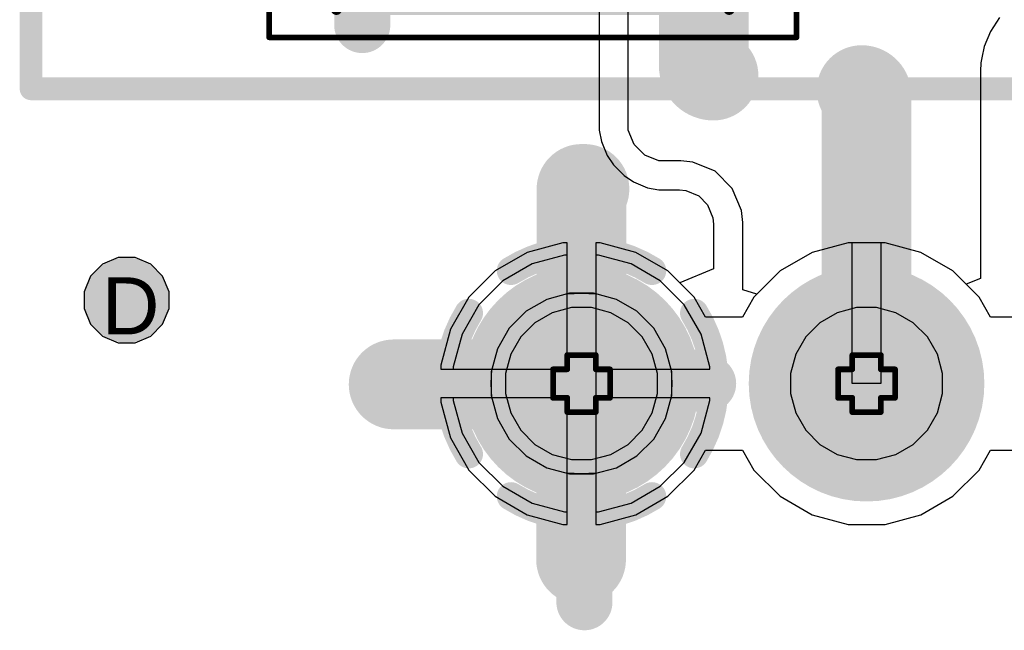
# Model space of a CAD drawing. Header units: inches. Extents: x -6 to 11.2, y -2.2 to 8.3.
# Tile 123 of 256: x 2.013 to 2.358, y 0.219 to 0.433. Entities that reach past the tile are written whole.
import ezdxf

# ---------------------------------------------------------------- set-up
doc = ezdxf.new("R2010")
doc.units = ezdxf.units.IN
doc.header["$MEASUREMENT"] = 0
for name, color, linetype in [('Board Layer Stack Bottom Overlay', 54, 'Continuous'), ('Board Layer Stack Bottom Solder', 6, 'Continuous'), ('Bottom Comp Body -Top13)-Comp Body -Bot14)', 56, 'Continuous'), ('Bottom Courtyard -Top15)-Courtyard -Bot16)', 56, 'Continuous'), ('Bottom Paste', 16, 'Continuous'), ('Drill Drawing', 1, 'Continuous'), ('Layer  6- Inner', 156, 'Continuous'), ('Layer 1- Top', 1, 'Continuous'), ('Layer 2- GND', 16, 'Continuous'), ('Layer 3- Inner', 16, 'Continuous'), ('Layer 4- Inner', 76, 'Continuous'), ('Layer 5- Inner', 90, 'Continuous'), ('Layer 7- PWR', 76, 'Continuous'), ('Layer 8- Bottom', 5, 'Continuous'), ('Pad Holes', 156, 'Continuous'), ('Top Solder', 216, 'Continuous'), ('Via Holes', 16, 'Continuous')]:
    doc.layers.add(name, color=color, linetype=linetype)
doc.styles.add('Arial', font='txt', dxfattribs={"height": 0.2})

# ---------------------------------------------------------------- blocks, each defined once
blk = doc.blocks.new('L15006_M_____B_139')
at = {"layer": 'Board Layer Stack Bottom Solder'}
for points in [[(-0.08697, -0.04197), (-0.08697, 0.04197), (-0.03303, 0.04197), (-0.03303, -0.04197)], [(0.03303, -0.04197), (0.03303, 0.04197), (0.08697, 0.04197), (0.08697, -0.04197)]]:
    blk.add_hatch(color=6, dxfattribs=at).paths.add_polyline_path(points)
at = {"layer": 'Bottom Paste'}
for points in [[(-0.085, -0.04), (-0.085, 0.04), (-0.035, 0.04), (-0.035, -0.04)], [(0.035, -0.04), (0.035, 0.04), (0.085, 0.04), (0.085, -0.04)]]:
    blk.add_hatch(color=16, dxfattribs=at).paths.add_polyline_path(points)
at = {"layer": 'Layer 8- Bottom'}
for points in [[(-0.085, -0.04), (-0.085, 0.04), (-0.035, 0.04), (-0.035, -0.04)], [(0.035, -0.04), (0.035, 0.04), (0.085, 0.04), (0.085, -0.04)]]:
    blk.add_hatch(color=7, dxfattribs=at).paths.add_polyline_path(points)
at = {"layer": 'Board Layer Stack Bottom Overlay'}
for points in [[(-0.05, 0.05, 0.008, 0.008, 0), (0.05, 0.05, 0.008, 0.008, 0)], [(-0.05, -0.05, 0.008, 0.008, 0), (0.05, -0.05, 0.008, 0.008, 0)]]:
    blk.add_lwpolyline(points, format="xyseb", dxfattribs=at)
for points in [[(-0.052, 0.05, 0.004, 0.004, 1), (-0.048, 0.05, 0.004, 0.004, 1)], [(0.048, 0.05, 0.004, 0.004, 1), (0.052, 0.05, 0.004, 0.004, 1)], [(-0.052, -0.05, 0.004, 0.004, 1), (-0.048, -0.05, 0.004, 0.004, 1)], [(0.048, -0.05, 0.004, 0.004, 1), (0.052, -0.05, 0.004, 0.004, 1)]]:
    blk.add_lwpolyline(points, format="xyseb", close=True, dxfattribs=at)
at = {"layer": 'Bottom Comp Body -Top13)-Comp Body -Bot14)'}
for points in [[(-0.0689, -0.05315, 0.00394, 0.00394, 0), (-0.0689, 0.05315, 0.00394, 0.00394, 0)], [(-0.0689, 0.05315, 0.00394, 0.00394, 0), (0.0689, 0.05315, 0.00394, 0.00394, 0)], [(0.0689, -0.05315, 0.00394, 0.00394, 0), (0.0689, 0.05315, 0.00394, 0.00394, 0)], [(-0.0689, -0.05315, 0.00394, 0.00394, 0), (0.0689, -0.05315, 0.00394, 0.00394, 0)]]:
    blk.add_lwpolyline(points, format="xyseb", dxfattribs=at)
for points in [[(-0.06988, 0.05315, 0.00197, 0.00197, 1), (-0.06791, 0.05315, 0.00197, 0.00197, 1)], [(-0.06988, 0.05315, 0.00197, 0.00197, 1), (-0.06791, 0.05315, 0.00197, 0.00197, 1)], [(0.06791, 0.05315, 0.00197, 0.00197, 1), (0.06988, 0.05315, 0.00197, 0.00197, 1)], [(0.06791, 0.05315, 0.00197, 0.00197, 1), (0.06988, 0.05315, 0.00197, 0.00197, 1)], [(-0.06988, -0.05315, 0.00197, 0.00197, 1), (-0.06791, -0.05315, 0.00197, 0.00197, 1)], [(-0.06988, -0.05315, 0.00197, 0.00197, 1), (-0.06791, -0.05315, 0.00197, 0.00197, 1)], [(0.06791, -0.05315, 0.00197, 0.00197, 1), (0.06988, -0.05315, 0.00197, 0.00197, 1)], [(0.06791, -0.05315, 0.00197, 0.00197, 1), (0.06988, -0.05315, 0.00197, 0.00197, 1)]]:
    blk.add_lwpolyline(points, format="xyseb", close=True, dxfattribs=at)
at = {"layer": 'Bottom Courtyard -Top15)-Courtyard -Bot16)'}
for points in [[(-0.09252, -0.06299, 0.00197, 0.00197, 0), (-0.09252, 0.06299, 0.00197, 0.00197, 0)], [(-0.09252, 0.06299, 0.00197, 0.00197, 0), (0.09252, 0.06299, 0.00197, 0.00197, 0)], [(0.09252, -0.06299, 0.00197, 0.00197, 0), (0.09252, 0.06299, 0.00197, 0.00197, 0)], [(0, -0.01969, 0.00394, 0.00394, 0), (0, 0.01969, 0.00394, 0.00394, 0)], [(-0.01969, 0, 0.00394, 0.00394, 0), (0.01969, 0, 0.00394, 0.00394, 0)], [(-0.09252, -0.06299, 0.00197, 0.00197, 0), (0.09252, -0.06299, 0.00197, 0.00197, 0)]]:
    blk.add_lwpolyline(points, format="xyseb", dxfattribs=at)
for points in [[(-0.09301, 0.06299, 0.000984, 0.000984, 1), (-0.09203, 0.06299, 0.000984, 0.000984, 1)], [(-0.09301, 0.06299, 0.000984, 0.000984, 1), (-0.09203, 0.06299, 0.000984, 0.000984, 1)], [(0.09203, 0.06299, 0.000984, 0.000984, 1), (0.09301, 0.06299, 0.000984, 0.000984, 1)], [(0.09203, 0.06299, 0.000984, 0.000984, 1), (0.09301, 0.06299, 0.000984, 0.000984, 1)], [(-0.00098, 0.01969, 0.00197, 0.00197, 1), (0.00098, 0.01969, 0.00197, 0.00197, 1)], [(-0.02067, 0, 0.00197, 0.00197, 1), (-0.0187, 0, 0.00197, 0.00197, 1)], [(0.0187, 0, 0.00197, 0.00197, 1), (0.02067, 0, 0.00197, 0.00197, 1)], [(-0.00098, -0.01969, 0.00197, 0.00197, 1), (0.00098, -0.01969, 0.00197, 0.00197, 1)], [(-0.09301, -0.06299, 0.000984, 0.000984, 1), (-0.09203, -0.06299, 0.000984, 0.000984, 1)], [(-0.09301, -0.06299, 0.000984, 0.000984, 1), (-0.09203, -0.06299, 0.000984, 0.000984, 1)], [(0.09203, -0.06299, 0.000984, 0.000984, 1), (0.09301, -0.06299, 0.000984, 0.000984, 1)], [(0.09203, -0.06299, 0.000984, 0.000984, 1), (0.09301, -0.06299, 0.000984, 0.000984, 1)]]:
    blk.add_lwpolyline(points, format="xyseb", close=True, dxfattribs=at)
blk = doc.blocks.new('AG5300_B_408')
at = {"layer": 'Board Layer Stack Bottom Solder'}
h = blk.add_hatch(color=6, dxfattribs=at)
edge = h.paths.add_edge_path()
edge.add_arc((1.7, 0), 0.04134, 0, 360)
h = blk.add_hatch(color=6, dxfattribs=at)
edge = h.paths.add_edge_path()
edge.add_arc((1.8, 0), 0.04134, 0, 360)
at = {"layer": 'Layer 1- Top'}
h = blk.add_hatch(color=7, dxfattribs=at)
edge = h.paths.add_edge_path()
edge.add_arc((1.7, 0), 0.03937, 0, 360)
h = blk.add_hatch(color=7, dxfattribs=at)
edge = h.paths.add_edge_path()
edge.add_arc((1.8, 0), 0.03937, 0, 360)
at = {"layer": 'Layer 2- GND'}
h = blk.add_hatch(color=7, dxfattribs=at)
edge = h.paths.add_edge_path()
edge.add_arc((1.8, 0), 0.03165, 0, 360)
at = {"layer": 'Layer 3- Inner'}
h = blk.add_hatch(color=7, dxfattribs=at)
edge = h.paths.add_edge_path()
edge.add_arc((1.7, 0), 0.035, 0, 360)
at = {"layer": 'Layer 7- PWR'}
h = blk.add_hatch(color=7, dxfattribs=at)
edge = h.paths.add_edge_path()
edge.add_arc((1.7, 0), 0.03165, 0, 360)
h = blk.add_hatch(color=7, dxfattribs=at)
edge = h.paths.add_edge_path()
edge.add_arc((1.8, 0), 0.03165, 0, 360)
at = {"layer": 'Layer 8- Bottom'}
h = blk.add_hatch(color=7, dxfattribs=at)
edge = h.paths.add_edge_path()
edge.add_arc((1.7, 0), 0.03937, 0, 360)
h = blk.add_hatch(color=7, dxfattribs=at)
edge = h.paths.add_edge_path()
edge.add_arc((1.8, 0), 0.03937, 0, 360)
at = {"layer": 'Pad Holes'}
h = blk.add_hatch(color=7, dxfattribs=at)
edge = h.paths.add_edge_path()
edge.add_arc((1.7, 0), 0.02165, 0, 360)
h = blk.add_hatch(color=7, dxfattribs=at)
edge = h.paths.add_edge_path()
edge.add_arc((1.8, 0), 0.02165, 0, 360)
at = {"layer": 'Top Solder'}
h = blk.add_hatch(color=216, dxfattribs=at)
edge = h.paths.add_edge_path()
edge.add_arc((1.7, 0), 0.04134, 0, 360)
h = blk.add_hatch(color=216, dxfattribs=at)
edge = h.paths.add_edge_path()
edge.add_arc((1.8, 0), 0.04134, 0, 360)
at = {"layer": 'Board Layer Stack Bottom Overlay'}
for points in [[(1.50689, 0.10335, 0.008, 0.008, 0), (1.50689, 0.43307, 0.008, 0.008, 0)], [(1.50689, 0.10335, 0.008, 0.008, 0), (2.05807, 0.10335, 0.008, 0.008, 0)]]:
    blk.add_lwpolyline(points, format="xyseb", dxfattribs=at)
blk.add_lwpolyline([(1.50489, 0.10335, 0.004, 0.004, 1), (1.50889, 0.10335, 0.004, 0.004, 1)], format="xyseb", close=True, dxfattribs=at)
blk.add_lwpolyline([(1.50489, 0.10335, 0.004, 0.004, 1), (1.50889, 0.10335, 0.004, 0.004, 1)], format="xyseb", close=True, dxfattribs=at)
at = {"layer": 'Layer 2- GND'}
for points in [[(1.67528, 0.03956, 0.01, 0.01, -0.286745), (1.72472, 0.03956, 0.01, 0.01, 0)], [(1.66044, -0.02472, 0.01, 0.01, -0.286745), (1.66044, 0.02472, 0.01, 0.01, 0)], [(1.73956, 0.02472, 0.01, 0.01, -0.286745), (1.73956, -0.02472, 0.01, 0.01, 0)], [(1.72472, -0.03956, 0.01, 0.01, -0.286745), (1.67528, -0.03956, 0.01, 0.01, 0)]]:
    blk.add_lwpolyline(points, format="xyseb", dxfattribs=at)
for points in [[(1.67278, 0.03956, 0.005, 0.005, 1), (1.67778, 0.03956, 0.005, 0.005, 1)], [(1.72222, 0.03956, 0.005, 0.005, 1), (1.72722, 0.03956, 0.005, 0.005, 1)], [(1.65794, 0.02472, 0.005, 0.005, 1), (1.66294, 0.02472, 0.005, 0.005, 1)], [(1.73706, 0.02472, 0.005, 0.005, 1), (1.74206, 0.02472, 0.005, 0.005, 1)], [(1.65794, -0.02472, 0.005, 0.005, 1), (1.66294, -0.02472, 0.005, 0.005, 1)], [(1.73706, -0.02472, 0.005, 0.005, 1), (1.74206, -0.02472, 0.005, 0.005, 1)], [(1.67278, -0.03956, 0.005, 0.005, 1), (1.67778, -0.03956, 0.005, 0.005, 1)], [(1.72222, -0.03956, 0.005, 0.005, 1), (1.72722, -0.03956, 0.005, 0.005, 1)]]:
    blk.add_lwpolyline(points, format="xyseb", close=True, dxfattribs=at)

msp = doc.modelspace()

# ---------------------------------------------------------------- hatches: boundary and pattern name
at = {"layer": 'Layer 1- Top'}
h = msp.add_hatch(color=7, dxfattribs=at)
edge = h.paths.add_edge_path()
edge.add_arc((2.05039, 0.33425), 0.00984, 0, 360)
at = {"layer": 'Layer 3- Inner'}
h = msp.add_hatch(color=7, dxfattribs=at)
edge = h.paths.add_edge_path()
edge.add_arc((2.05039, 0.33425), 0.00984, 0, 360)
at = {"layer": 'Layer 5- Inner'}
h = msp.add_hatch(color=7, dxfattribs=at)
edge = h.paths.add_edge_path()
edge.add_arc((2.05039, 0.33425), 0.00984, 0, 360)
at = {"layer": 'Layer 7- PWR'}
h = msp.add_hatch(color=7, dxfattribs=at)
edge = h.paths.add_edge_path()
edge.add_arc((2.05039, 0.33425), 0.01492, 0, 360)
at = {"layer": 'Layer 8- Bottom'}
h = msp.add_hatch(color=7, dxfattribs=at)
edge = h.paths.add_edge_path()
edge.add_arc((2.05039, 0.33425), 0.00984, 0, 360)
at = {"layer": 'Via Holes'}
h = msp.add_hatch(color=7, dxfattribs=at)
edge = h.paths.add_edge_path()
edge.add_arc((2.05039, 0.33425), 0.00492, 0, 360)

# ---------------------------------------------------------------- linework, layer by layer
at = {"layer": 'Drill Drawing'}
for points in [[(2.205, 0.31, 0.002, 0.002, 0), (2.205, 0.315, 0.002, 0.002, 0)], [(2.205, 0.315, 0.002, 0.002, 0), (2.215, 0.315, 0.002, 0.002, 0)], [(2.215, 0.31, 0.002, 0.002, 0), (2.215, 0.315, 0.002, 0.002, 0)], [(2.305, 0.31, 0.002, 0.002, 0), (2.305, 0.315, 0.002, 0.002, 0)], [(2.305, 0.315, 0.002, 0.002, 0), (2.315, 0.315, 0.002, 0.002, 0)], [(2.315, 0.31, 0.002, 0.002, 0), (2.315, 0.315, 0.002, 0.002, 0)], [(2.2, 0.3, 0.002, 0.002, 0), (2.2, 0.31, 0.002, 0.002, 0)], [(2.2, 0.31, 0.002, 0.002, 0), (2.205, 0.31, 0.002, 0.002, 0)], [(2.215, 0.31, 0.002, 0.002, 0), (2.22, 0.31, 0.002, 0.002, 0)], [(2.22, 0.3, 0.002, 0.002, 0), (2.22, 0.31, 0.002, 0.002, 0)], [(2.3, 0.3, 0.002, 0.002, 0), (2.3, 0.31, 0.002, 0.002, 0)], [(2.3, 0.31, 0.002, 0.002, 0), (2.305, 0.31, 0.002, 0.002, 0)], [(2.315, 0.31, 0.002, 0.002, 0), (2.32, 0.31, 0.002, 0.002, 0)], [(2.32, 0.3, 0.002, 0.002, 0), (2.32, 0.31, 0.002, 0.002, 0)], [(2.2, 0.3, 0.002, 0.002, 0), (2.205, 0.3, 0.002, 0.002, 0)], [(2.205, 0.295, 0.002, 0.002, 0), (2.205, 0.3, 0.002, 0.002, 0)], [(2.215, 0.3, 0.002, 0.002, 0), (2.22, 0.3, 0.002, 0.002, 0)], [(2.215, 0.295, 0.002, 0.002, 0), (2.215, 0.3, 0.002, 0.002, 0)], [(2.3, 0.3, 0.002, 0.002, 0), (2.305, 0.3, 0.002, 0.002, 0)], [(2.305, 0.295, 0.002, 0.002, 0), (2.305, 0.3, 0.002, 0.002, 0)], [(2.315, 0.3, 0.002, 0.002, 0), (2.32, 0.3, 0.002, 0.002, 0)], [(2.315, 0.295, 0.002, 0.002, 0), (2.315, 0.3, 0.002, 0.002, 0)], [(2.205, 0.295, 0.002, 0.002, 0), (2.215, 0.295, 0.002, 0.002, 0)], [(2.305, 0.295, 0.002, 0.002, 0), (2.315, 0.295, 0.002, 0.002, 0)]]:
    msp.add_lwpolyline(points, format="xyseb", dxfattribs=at)
for points in [[(2.2045, 0.315, 0.001, 0.001, 1), (2.2055, 0.315, 0.001, 0.001, 1)], [(2.2045, 0.315, 0.001, 0.001, 1), (2.2055, 0.315, 0.001, 0.001, 1)], [(2.2145, 0.315, 0.001, 0.001, 1), (2.2155, 0.315, 0.001, 0.001, 1)], [(2.2145, 0.315, 0.001, 0.001, 1), (2.2155, 0.315, 0.001, 0.001, 1)], [(2.3045, 0.315, 0.001, 0.001, 1), (2.3055, 0.315, 0.001, 0.001, 1)], [(2.3045, 0.315, 0.001, 0.001, 1), (2.3055, 0.315, 0.001, 0.001, 1)], [(2.3145, 0.315, 0.001, 0.001, 1), (2.3155, 0.315, 0.001, 0.001, 1)], [(2.3145, 0.315, 0.001, 0.001, 1), (2.3155, 0.315, 0.001, 0.001, 1)], [(2.1995, 0.31, 0.001, 0.001, 1), (2.2005, 0.31, 0.001, 0.001, 1)], [(2.1995, 0.31, 0.001, 0.001, 1), (2.2005, 0.31, 0.001, 0.001, 1)], [(2.2045, 0.31, 0.001, 0.001, 1), (2.2055, 0.31, 0.001, 0.001, 1)], [(2.2045, 0.31, 0.001, 0.001, 1), (2.2055, 0.31, 0.001, 0.001, 1)], [(2.2145, 0.31, 0.001, 0.001, 1), (2.2155, 0.31, 0.001, 0.001, 1)], [(2.2145, 0.31, 0.001, 0.001, 1), (2.2155, 0.31, 0.001, 0.001, 1)], [(2.2195, 0.31, 0.001, 0.001, 1), (2.2205, 0.31, 0.001, 0.001, 1)], [(2.2195, 0.31, 0.001, 0.001, 1), (2.2205, 0.31, 0.001, 0.001, 1)], [(2.2995, 0.31, 0.001, 0.001, 1), (2.3005, 0.31, 0.001, 0.001, 1)], [(2.2995, 0.31, 0.001, 0.001, 1), (2.3005, 0.31, 0.001, 0.001, 1)], [(2.3045, 0.31, 0.001, 0.001, 1), (2.3055, 0.31, 0.001, 0.001, 1)], [(2.3045, 0.31, 0.001, 0.001, 1), (2.3055, 0.31, 0.001, 0.001, 1)], [(2.3145, 0.31, 0.001, 0.001, 1), (2.3155, 0.31, 0.001, 0.001, 1)], [(2.3145, 0.31, 0.001, 0.001, 1), (2.3155, 0.31, 0.001, 0.001, 1)], [(2.3195, 0.31, 0.001, 0.001, 1), (2.3205, 0.31, 0.001, 0.001, 1)], [(2.3195, 0.31, 0.001, 0.001, 1), (2.3205, 0.31, 0.001, 0.001, 1)], [(2.1995, 0.3, 0.001, 0.001, 1), (2.2005, 0.3, 0.001, 0.001, 1)], [(2.1995, 0.3, 0.001, 0.001, 1), (2.2005, 0.3, 0.001, 0.001, 1)], [(2.2045, 0.3, 0.001, 0.001, 1), (2.2055, 0.3, 0.001, 0.001, 1)], [(2.2045, 0.3, 0.001, 0.001, 1), (2.2055, 0.3, 0.001, 0.001, 1)], [(2.2145, 0.3, 0.001, 0.001, 1), (2.2155, 0.3, 0.001, 0.001, 1)], [(2.2145, 0.3, 0.001, 0.001, 1), (2.2155, 0.3, 0.001, 0.001, 1)], [(2.2195, 0.3, 0.001, 0.001, 1), (2.2205, 0.3, 0.001, 0.001, 1)], [(2.2195, 0.3, 0.001, 0.001, 1), (2.2205, 0.3, 0.001, 0.001, 1)], [(2.2995, 0.3, 0.001, 0.001, 1), (2.3005, 0.3, 0.001, 0.001, 1)], [(2.2995, 0.3, 0.001, 0.001, 1), (2.3005, 0.3, 0.001, 0.001, 1)], [(2.3045, 0.3, 0.001, 0.001, 1), (2.3055, 0.3, 0.001, 0.001, 1)], [(2.3045, 0.3, 0.001, 0.001, 1), (2.3055, 0.3, 0.001, 0.001, 1)], [(2.3145, 0.3, 0.001, 0.001, 1), (2.3155, 0.3, 0.001, 0.001, 1)], [(2.3145, 0.3, 0.001, 0.001, 1), (2.3155, 0.3, 0.001, 0.001, 1)], [(2.3195, 0.3, 0.001, 0.001, 1), (2.3205, 0.3, 0.001, 0.001, 1)], [(2.3195, 0.3, 0.001, 0.001, 1), (2.3205, 0.3, 0.001, 0.001, 1)], [(2.2045, 0.295, 0.001, 0.001, 1), (2.2055, 0.295, 0.001, 0.001, 1)], [(2.2045, 0.295, 0.001, 0.001, 1), (2.2055, 0.295, 0.001, 0.001, 1)], [(2.2145, 0.295, 0.001, 0.001, 1), (2.2155, 0.295, 0.001, 0.001, 1)], [(2.2145, 0.295, 0.001, 0.001, 1), (2.2155, 0.295, 0.001, 0.001, 1)], [(2.3045, 0.295, 0.001, 0.001, 1), (2.3055, 0.295, 0.001, 0.001, 1)], [(2.3045, 0.295, 0.001, 0.001, 1), (2.3055, 0.295, 0.001, 0.001, 1)], [(2.3145, 0.295, 0.001, 0.001, 1), (2.3155, 0.295, 0.001, 0.001, 1)], [(2.3145, 0.295, 0.001, 0.001, 1), (2.3155, 0.295, 0.001, 0.001, 1)]]:
    msp.add_lwpolyline(points, format="xyseb", close=True, dxfattribs=at)
at = {"layer": 'Layer  6- Inner'}
for p, q in [((2.04743, 0.34917), (2.04194, 0.3469)), ((2.05336, 0.34917), (2.04743, 0.34917)), ((2.05885, 0.3469), (2.05336, 0.34917)), ((2.04194, 0.3469), (2.03774, 0.3427)), ((2.06304, 0.3427), (2.05885, 0.3469)), ((2.03774, 0.3427), (2.03547, 0.33722)), ((2.06531, 0.33722), (2.06304, 0.3427)), ((2.03547, 0.33722), (2.03547, 0.33128)), ((2.06531, 0.33128), (2.06531, 0.33722)), ((2.20649, 0.33165), (2.19971, 0.32984)), ((2.21351, 0.33165), (2.20649, 0.33165)), ((2.22029, 0.32984), (2.21351, 0.33165)), ((2.30649, 0.33165), (2.29971, 0.32984)), ((2.31351, 0.33165), (2.30649, 0.33165)), ((2.32029, 0.32984), (2.31351, 0.33165)), ((2.03547, 0.33128), (2.03774, 0.3258)), ((2.06304, 0.3258), (2.06531, 0.33128)), ((2.19971, 0.32984), (2.19363, 0.32633)), ((2.22637, 0.32633), (2.22029, 0.32984)), ((2.29971, 0.32984), (2.29363, 0.32633)), ((2.32637, 0.32633), (2.32029, 0.32984)), ((2.03774, 0.3258), (2.04194, 0.3216)), ((2.05885, 0.3216), (2.06304, 0.3258)), ((2.19363, 0.32633), (2.18867, 0.32137)), ((2.23133, 0.32137), (2.22637, 0.32633)), ((2.29363, 0.32633), (2.28867, 0.32137)), ((2.33133, 0.32137), (2.32637, 0.32633)), ((2.04194, 0.3216), (2.04743, 0.31933)), ((2.05336, 0.31933), (2.05885, 0.3216)), ((2.18867, 0.32137), (2.18516, 0.31529)), ((2.23484, 0.31529), (2.23133, 0.32137)), ((2.28867, 0.32137), (2.28516, 0.31529)), ((2.33484, 0.31529), (2.33133, 0.32137)), ((2.04743, 0.31933), (2.05336, 0.31933)), ((2.18516, 0.31529), (2.18335, 0.30851)), ((2.23665, 0.30851), (2.23484, 0.31529)), ((2.28516, 0.31529), (2.28335, 0.30851)), ((2.33665, 0.30851), (2.33484, 0.31529)), ((2.18335, 0.30851), (2.18335, 0.30149)), ((2.23665, 0.30149), (2.23665, 0.30851)), ((2.28335, 0.30851), (2.28335, 0.30149)), ((2.33665, 0.30149), (2.33665, 0.30851)), ((2.18335, 0.30149), (2.18516, 0.29471)), ((2.23484, 0.29471), (2.23665, 0.30149)), ((2.28335, 0.30149), (2.28516, 0.29471)), ((2.33484, 0.29471), (2.33665, 0.30149)), ((2.18516, 0.29471), (2.18867, 0.28863)), ((2.23133, 0.28863), (2.23484, 0.29471)), ((2.28516, 0.29471), (2.28867, 0.28863)), ((2.33133, 0.28863), (2.33484, 0.29471)), ((2.18867, 0.28863), (2.19363, 0.28367)), ((2.22637, 0.28367), (2.23133, 0.28863)), ((2.28867, 0.28863), (2.29363, 0.28367)), ((2.32637, 0.28367), (2.33133, 0.28863)), ((2.19363, 0.28367), (2.19971, 0.28016)), ((2.22029, 0.28016), (2.22637, 0.28367)), ((2.29363, 0.28367), (2.29971, 0.28016)), ((2.32029, 0.28016), (2.32637, 0.28367)), ((2.19971, 0.28016), (2.20649, 0.27835)), ((2.21351, 0.27835), (2.22029, 0.28016)), ((2.29971, 0.28016), (2.30649, 0.27835)), ((2.31351, 0.27835), (2.32029, 0.28016)), ((2.20649, 0.27835), (2.21351, 0.27835)), ((2.30649, 0.27835), (2.31351, 0.27835))]:
    msp.add_line(p, q, dxfattribs=at)
at = {"layer": 'Layer 1- Top'}
for p, q in [((2.2035, 0.35437), (2.19094, 0.35101)), ((2.205, 0.35437), (2.2035, 0.35437)), ((2.205, 0.31), (2.205, 0.35437)), ((2.2165, 0.35437), (2.215, 0.35437)), ((2.215, 0.35437), (2.215, 0.305)), ((2.22906, 0.35101), (2.2165, 0.35437)), ((2.3035, 0.35437), (2.29094, 0.35101)), ((2.3165, 0.35437), (2.3035, 0.35437)), ((2.32906, 0.35101), (2.3165, 0.35437)), ((2.19094, 0.35101), (2.17969, 0.34451)), ((2.24031, 0.34451), (2.22906, 0.35101)), ((2.29094, 0.35101), (2.27969, 0.34451)), ((2.34031, 0.34451), (2.32906, 0.35101)), ((2.17969, 0.34451), (2.17049, 0.33531)), ((2.24951, 0.33531), (2.24031, 0.34451)), ((2.27969, 0.34451), (2.27049, 0.33531)), ((2.34951, 0.33531), (2.34031, 0.34451)), ((2.17049, 0.33531), (2.16399, 0.32406)), ((2.25353, 0.32834), (2.24951, 0.33531)), ((2.27049, 0.33531), (2.26647, 0.32834)), ((2.35353, 0.32834), (2.34951, 0.33531)), ((2.25361, 0.32831), (2.25353, 0.32834)), ((2.26639, 0.32831), (2.25361, 0.32831)), ((2.26647, 0.32834), (2.26639, 0.32831)), ((2.35361, 0.32831), (2.35353, 0.32834)), ((2.36639, 0.32831), (2.35361, 0.32831)), ((2.16399, 0.32406), (2.16063, 0.3115)), ((2.16063, 0.3115), (2.16063, 0.31)), ((2.16063, 0.31), (2.205, 0.31)), ((2.215, 0.305), (2.215, 0.25563)), ((2.205, 0.3), (2.16063, 0.3)), ((2.16063, 0.3), (2.16063, 0.2985)), ((2.16063, 0.2985), (2.16399, 0.28594)), ((2.205, 0.25563), (2.205, 0.3)), ((2.16399, 0.28594), (2.17049, 0.27469)), ((2.24951, 0.27469), (2.25353, 0.28166)), ((2.25353, 0.28166), (2.25361, 0.28169)), ((2.25361, 0.28169), (2.26639, 0.28169)), ((2.26639, 0.28169), (2.26647, 0.28166)), ((2.26647, 0.28166), (2.27049, 0.27469)), ((2.34951, 0.27469), (2.35353, 0.28166)), ((2.35353, 0.28166), (2.35361, 0.28169)), ((2.35361, 0.28169), (2.36639, 0.28169)), ((2.17049, 0.27469), (2.17969, 0.26549)), ((2.24031, 0.26549), (2.24951, 0.27469)), ((2.27049, 0.27469), (2.27969, 0.26549)), ((2.34031, 0.26549), (2.34951, 0.27469)), ((2.17969, 0.26549), (2.19094, 0.25899)), ((2.22906, 0.25899), (2.24031, 0.26549)), ((2.27969, 0.26549), (2.29094, 0.25899)), ((2.32906, 0.25899), (2.34031, 0.26549)), ((2.19094, 0.25899), (2.2035, 0.25563)), ((2.2035, 0.25563), (2.205, 0.25563)), ((2.215, 0.25563), (2.2165, 0.25563)), ((2.2165, 0.25563), (2.22906, 0.25899)), ((2.29094, 0.25899), (2.3035, 0.25563)), ((2.3035, 0.25563), (2.3165, 0.25563)), ((2.3165, 0.25563), (2.32906, 0.25899))]:
    msp.add_line(p, q, dxfattribs=at)
for points in [[(2.21, 0.37323, 0.0315, 0.0315, 0), (2.21102, 0.37323, 0.0315, 0.0315, 0)], [(2.21, 0.305, 0.0315, 0.0315, 0), (2.21, 0.37323, 0.0315, 0.0315, 0)], [(2.20906, 0.30472, 0.0315, 0.0315, 0), (2.20906, 0.3122, 0.0315, 0.0315, 0)], [(2.14409, 0.30472, 0.0315, 0.0315, 0), (2.20906, 0.30472, 0.0315, 0.0315, 0)], [(2.20984, 0.24331, 0.0315, 0.0315, 0), (2.20984, 0.305, 0.0315, 0.0315, 0)], [(2.20984, 0.305, 0.0315, 0.0315, 0), (2.21, 0.305, 0.0315, 0.0315, 0)]]:
    msp.add_lwpolyline(points, format="xyseb", dxfattribs=at)
for points in [[(2.20213, 0.37323, 0.01575, 0.01575, 1), (2.21787, 0.37323, 0.01575, 0.01575, 1)], [(2.20213, 0.37323, 0.01575, 0.01575, 1), (2.21787, 0.37323, 0.01575, 0.01575, 1)], [(2.20315, 0.37323, 0.01575, 0.01575, 1), (2.2189, 0.37323, 0.01575, 0.01575, 1)], [(2.20118, 0.3122, 0.01575, 0.01575, 1), (2.21693, 0.3122, 0.01575, 0.01575, 1)], [(2.13622, 0.30472, 0.01575, 0.01575, 1), (2.15197, 0.30472, 0.01575, 0.01575, 1)], [(2.20118, 0.30472, 0.01575, 0.01575, 1), (2.21693, 0.30472, 0.01575, 0.01575, 1)], [(2.20118, 0.30472, 0.01575, 0.01575, 1), (2.21693, 0.30472, 0.01575, 0.01575, 1)], [(2.20197, 0.305, 0.01575, 0.01575, 1), (2.21772, 0.305, 0.01575, 0.01575, 1)], [(2.20197, 0.305, 0.01575, 0.01575, 1), (2.21772, 0.305, 0.01575, 0.01575, 1)], [(2.20213, 0.305, 0.01575, 0.01575, 1), (2.21787, 0.305, 0.01575, 0.01575, 1)], [(2.20213, 0.305, 0.01575, 0.01575, 1), (2.21787, 0.305, 0.01575, 0.01575, 1)], [(2.20197, 0.24331, 0.01575, 0.01575, 1), (2.21772, 0.24331, 0.01575, 0.01575, 1)]]:
    msp.add_lwpolyline(points, format="xyseb", close=True, dxfattribs=at)
at = {"layer": 'Layer 3- Inner'}
for p, q in [((2.20408, 0.35), (2.19263, 0.34693)), ((2.205, 0.35), (2.20408, 0.35)), ((2.205, 0.31), (2.205, 0.35)), ((2.21592, 0.35), (2.215, 0.35)), ((2.215, 0.35), (2.215, 0.31)), ((2.22737, 0.34693), (2.21592, 0.35)), ((2.19263, 0.34693), (2.18237, 0.34101)), ((2.23763, 0.34101), (2.22737, 0.34693)), ((2.18237, 0.34101), (2.17399, 0.33263)), ((2.24601, 0.33263), (2.23763, 0.34101)), ((2.17399, 0.33263), (2.16807, 0.32237)), ((2.25193, 0.32237), (2.24601, 0.33263)), ((2.30649, 0.33165), (2.29971, 0.32984)), ((2.31351, 0.33165), (2.30649, 0.33165)), ((2.32029, 0.32984), (2.31351, 0.33165)), ((2.29971, 0.32984), (2.29363, 0.32633)), ((2.32637, 0.32633), (2.32029, 0.32984)), ((2.29363, 0.32633), (2.28867, 0.32137)), ((2.33133, 0.32137), (2.32637, 0.32633)), ((2.16807, 0.32237), (2.165, 0.31092)), ((2.255, 0.31092), (2.25193, 0.32237)), ((2.28867, 0.32137), (2.28516, 0.31529)), ((2.33484, 0.31529), (2.33133, 0.32137)), ((2.28516, 0.31529), (2.28335, 0.30851)), ((2.33665, 0.30851), (2.33484, 0.31529)), ((2.165, 0.31092), (2.165, 0.31)), ((2.255, 0.31), (2.255, 0.31092)), ((2.165, 0.31), (2.205, 0.31)), ((2.215, 0.31), (2.255, 0.31)), ((2.28335, 0.30851), (2.28335, 0.30149)), ((2.33665, 0.30149), (2.33665, 0.30851)), ((2.28335, 0.30149), (2.28516, 0.29471)), ((2.33484, 0.29471), (2.33665, 0.30149)), ((2.205, 0.3), (2.165, 0.3)), ((2.165, 0.3), (2.165, 0.29908)), ((2.165, 0.29908), (2.16807, 0.28763)), ((2.205, 0.26), (2.205, 0.3)), ((2.255, 0.3), (2.215, 0.3)), ((2.215, 0.3), (2.215, 0.26)), ((2.25193, 0.28763), (2.255, 0.29908)), ((2.255, 0.29908), (2.255, 0.3)), ((2.28516, 0.29471), (2.28867, 0.28863)), ((2.33133, 0.28863), (2.33484, 0.29471)), ((2.16807, 0.28763), (2.17399, 0.27737)), ((2.24601, 0.27737), (2.25193, 0.28763)), ((2.28867, 0.28863), (2.29363, 0.28367)), ((2.32637, 0.28367), (2.33133, 0.28863)), ((2.29363, 0.28367), (2.29971, 0.28016)), ((2.32029, 0.28016), (2.32637, 0.28367)), ((2.29971, 0.28016), (2.30649, 0.27835)), ((2.31351, 0.27835), (2.32029, 0.28016)), ((2.17399, 0.27737), (2.18237, 0.26899)), ((2.23763, 0.26899), (2.24601, 0.27737)), ((2.30649, 0.27835), (2.31351, 0.27835)), ((2.18237, 0.26899), (2.19263, 0.26307)), ((2.22737, 0.26307), (2.23763, 0.26899)), ((2.19263, 0.26307), (2.20408, 0.26)), ((2.21592, 0.26), (2.22737, 0.26307)), ((2.20408, 0.26), (2.205, 0.26)), ((2.215, 0.26), (2.21592, 0.26))]:
    msp.add_line(p, q, dxfattribs=at)
for points in [[(2.21024, 0.305, 0.01969, 0.01969, 0), (2.21024, 0.35, 0.01969, 0.01969, 0)], [(2.21024, 0.35, 0.01969, 0.01969, 0), (2.21142, 0.35, 0.01969, 0.01969, 0)], [(2.14794, 0.305, 0.01969, 0.01969, 0), (2.21, 0.305, 0.01969, 0.01969, 0)], [(2.21, 0.305, 0.01969, 0.01969, 0), (2.21024, 0.305, 0.01969, 0.01969, 0)], [(2.21024, 0.25472, 0.01969, 0.01969, 0), (2.21024, 0.305, 0.01969, 0.01969, 0)], [(2.21024, 0.305, 0.01969, 0.01969, 0), (2.25442, 0.305, 0.01969, 0.01969, 0)]]:
    msp.add_lwpolyline(points, format="xyseb", dxfattribs=at)
for points in [[(2.20532, 0.35, 0.00984, 0.00984, 1), (2.21516, 0.35, 0.00984, 0.00984, 1)], [(2.20532, 0.35, 0.00984, 0.00984, 1), (2.21516, 0.35, 0.00984, 0.00984, 1)], [(2.2065, 0.35, 0.00984, 0.00984, 1), (2.21634, 0.35, 0.00984, 0.00984, 1)], [(2.14301, 0.305, 0.00984, 0.00984, 1), (2.15286, 0.305, 0.00984, 0.00984, 1)], [(2.20508, 0.305, 0.00984, 0.00984, 1), (2.21492, 0.305, 0.00984, 0.00984, 1)], [(2.20508, 0.305, 0.00984, 0.00984, 1), (2.21492, 0.305, 0.00984, 0.00984, 1)], [(2.20532, 0.305, 0.00984, 0.00984, 1), (2.21516, 0.305, 0.00984, 0.00984, 1)], [(2.20532, 0.305, 0.00984, 0.00984, 1), (2.21516, 0.305, 0.00984, 0.00984, 1)], [(2.20532, 0.305, 0.00984, 0.00984, 1), (2.21516, 0.305, 0.00984, 0.00984, 1)], [(2.20532, 0.305, 0.00984, 0.00984, 1), (2.21516, 0.305, 0.00984, 0.00984, 1)], [(2.2495, 0.305, 0.00984, 0.00984, 1), (2.25934, 0.305, 0.00984, 0.00984, 1)], [(2.20532, 0.25472, 0.00984, 0.00984, 1), (2.21516, 0.25472, 0.00984, 0.00984, 1)]]:
    msp.add_lwpolyline(points, format="xyseb", close=True, dxfattribs=at)
at = {"layer": 'Layer 4- Inner'}
for p, q in [((2.04743, 0.34917), (2.04194, 0.3469)), ((2.05336, 0.34917), (2.04743, 0.34917)), ((2.05885, 0.3469), (2.05336, 0.34917)), ((2.04194, 0.3469), (2.03774, 0.3427)), ((2.06304, 0.3427), (2.05885, 0.3469)), ((2.03774, 0.3427), (2.03547, 0.33722)), ((2.06531, 0.33722), (2.06304, 0.3427)), ((2.03547, 0.33722), (2.03547, 0.33128)), ((2.06531, 0.33128), (2.06531, 0.33722)), ((2.20649, 0.33165), (2.19971, 0.32984)), ((2.21351, 0.33165), (2.20649, 0.33165)), ((2.22029, 0.32984), (2.21351, 0.33165)), ((2.30649, 0.33165), (2.29971, 0.32984)), ((2.31351, 0.33165), (2.30649, 0.33165)), ((2.32029, 0.32984), (2.31351, 0.33165)), ((2.03547, 0.33128), (2.03774, 0.3258)), ((2.06304, 0.3258), (2.06531, 0.33128)), ((2.19971, 0.32984), (2.19363, 0.32633)), ((2.22637, 0.32633), (2.22029, 0.32984)), ((2.29971, 0.32984), (2.29363, 0.32633)), ((2.32637, 0.32633), (2.32029, 0.32984)), ((2.03774, 0.3258), (2.04194, 0.3216)), ((2.05885, 0.3216), (2.06304, 0.3258)), ((2.19363, 0.32633), (2.18867, 0.32137)), ((2.23133, 0.32137), (2.22637, 0.32633)), ((2.29363, 0.32633), (2.28867, 0.32137)), ((2.33133, 0.32137), (2.32637, 0.32633)), ((2.04194, 0.3216), (2.04743, 0.31933)), ((2.05336, 0.31933), (2.05885, 0.3216)), ((2.18867, 0.32137), (2.18516, 0.31529)), ((2.23484, 0.31529), (2.23133, 0.32137)), ((2.28867, 0.32137), (2.28516, 0.31529)), ((2.33484, 0.31529), (2.33133, 0.32137)), ((2.04743, 0.31933), (2.05336, 0.31933)), ((2.18516, 0.31529), (2.18335, 0.30851)), ((2.23665, 0.30851), (2.23484, 0.31529)), ((2.28516, 0.31529), (2.28335, 0.30851)), ((2.33665, 0.30851), (2.33484, 0.31529)), ((2.18335, 0.30851), (2.18335, 0.30149)), ((2.23665, 0.30149), (2.23665, 0.30851)), ((2.28335, 0.30851), (2.28335, 0.30149)), ((2.33665, 0.30149), (2.33665, 0.30851)), ((2.18335, 0.30149), (2.18516, 0.29471)), ((2.23484, 0.29471), (2.23665, 0.30149)), ((2.28335, 0.30149), (2.28516, 0.29471)), ((2.33484, 0.29471), (2.33665, 0.30149)), ((2.18516, 0.29471), (2.18867, 0.28863)), ((2.23133, 0.28863), (2.23484, 0.29471)), ((2.28516, 0.29471), (2.28867, 0.28863)), ((2.33133, 0.28863), (2.33484, 0.29471)), ((2.18867, 0.28863), (2.19363, 0.28367)), ((2.22637, 0.28367), (2.23133, 0.28863)), ((2.28867, 0.28863), (2.29363, 0.28367)), ((2.32637, 0.28367), (2.33133, 0.28863)), ((2.19363, 0.28367), (2.19971, 0.28016)), ((2.22029, 0.28016), (2.22637, 0.28367)), ((2.29363, 0.28367), (2.29971, 0.28016)), ((2.32029, 0.28016), (2.32637, 0.28367)), ((2.19971, 0.28016), (2.20649, 0.27835)), ((2.21351, 0.27835), (2.22029, 0.28016)), ((2.29971, 0.28016), (2.30649, 0.27835)), ((2.31351, 0.27835), (2.32029, 0.28016)), ((2.20649, 0.27835), (2.21351, 0.27835)), ((2.30649, 0.27835), (2.31351, 0.27835))]:
    msp.add_line(p, q, dxfattribs=at)
at = {"layer": 'Layer 5- Inner'}
for p, q in [((2.20583, 0.33665), (2.19778, 0.3345)), ((2.205, 0.33643), (2.21, 0.33665)), ((2.205, 0.31), (2.205, 0.33643)), ((2.21417, 0.33665), (2.20583, 0.33665)), ((2.21, 0.33665), (2.215, 0.33643)), ((2.22222, 0.3345), (2.21417, 0.33665)), ((2.215, 0.33643), (2.215, 0.31)), ((2.19778, 0.3345), (2.19056, 0.33033)), ((2.22944, 0.33033), (2.22222, 0.3345)), ((2.30649, 0.33165), (2.29971, 0.32984)), ((2.31351, 0.33165), (2.30649, 0.33165)), ((2.32029, 0.32984), (2.31351, 0.33165)), ((2.19056, 0.33033), (2.18467, 0.32444)), ((2.23533, 0.32444), (2.22944, 0.33033)), ((2.29971, 0.32984), (2.29363, 0.32633)), ((2.32637, 0.32633), (2.32029, 0.32984)), ((2.29363, 0.32633), (2.28867, 0.32137)), ((2.33133, 0.32137), (2.32637, 0.32633)), ((2.18467, 0.32444), (2.1805, 0.31722)), ((2.2395, 0.31722), (2.23533, 0.32444)), ((2.28867, 0.32137), (2.28516, 0.31529)), ((2.33484, 0.31529), (2.33133, 0.32137)), ((2.1805, 0.31722), (2.17835, 0.30917)), ((2.24165, 0.30917), (2.2395, 0.31722)), ((2.28516, 0.31529), (2.28335, 0.30851)), ((2.33665, 0.30851), (2.33484, 0.31529)), ((2.17835, 0.305), (2.17857, 0.31)), ((2.17835, 0.30917), (2.17835, 0.30083)), ((2.17857, 0.31), (2.205, 0.31)), ((2.215, 0.31), (2.24143, 0.31)), ((2.24143, 0.31), (2.24165, 0.305)), ((2.24165, 0.30083), (2.24165, 0.30917)), ((2.28335, 0.30851), (2.28335, 0.30149)), ((2.33665, 0.30149), (2.33665, 0.30851)), ((2.17857, 0.3), (2.17835, 0.305)), ((2.24165, 0.305), (2.24143, 0.3)), ((2.17835, 0.30083), (2.1805, 0.29278)), ((2.2395, 0.29278), (2.24165, 0.30083)), ((2.28335, 0.30149), (2.28516, 0.29471)), ((2.33484, 0.29471), (2.33665, 0.30149)), ((2.205, 0.3), (2.17857, 0.3)), ((2.205, 0.27357), (2.205, 0.3)), ((2.24143, 0.3), (2.215, 0.3)), ((2.215, 0.3), (2.215, 0.27357)), ((2.28516, 0.29471), (2.28867, 0.28863)), ((2.33133, 0.28863), (2.33484, 0.29471)), ((2.1805, 0.29278), (2.18467, 0.28556)), ((2.23533, 0.28556), (2.2395, 0.29278)), ((2.28867, 0.28863), (2.29363, 0.28367)), ((2.32637, 0.28367), (2.33133, 0.28863)), ((2.18467, 0.28556), (2.19056, 0.27967)), ((2.22944, 0.27967), (2.23533, 0.28556)), ((2.29363, 0.28367), (2.29971, 0.28016)), ((2.32029, 0.28016), (2.32637, 0.28367)), ((2.29971, 0.28016), (2.30649, 0.27835)), ((2.31351, 0.27835), (2.32029, 0.28016)), ((2.19056, 0.27967), (2.19778, 0.2755)), ((2.22222, 0.2755), (2.22944, 0.27967)), ((2.30649, 0.27835), (2.31351, 0.27835)), ((2.19778, 0.2755), (2.20583, 0.27335)), ((2.21, 0.27335), (2.205, 0.27357)), ((2.20583, 0.27335), (2.21417, 0.27335)), ((2.215, 0.27357), (2.21, 0.27335)), ((2.21417, 0.27335), (2.22222, 0.2755))]:
    msp.add_line(p, q, dxfattribs=at)
for points in [[(2.21, 0.34819, 0.01969, 0.01969, 0), (2.21535, 0.35354, 0.01969, 0.01969, 0)], [(2.21, 0.30591, 0.01969, 0.01969, 0), (2.21, 0.34819, 0.01969, 0.01969, 0)], [(2.16378, 0.30591, 0.01969, 0.01969, 0), (2.21, 0.30591, 0.01969, 0.01969, 0)], [(2.21, 0.30591, 0.01969, 0.01969, 0), (2.25079, 0.30591, 0.01969, 0.01969, 0)], [(2.21, 0.305, 0.01969, 0.01969, 0), (2.21, 0.30591, 0.01969, 0.01969, 0)], [(2.21, 0.24815, 0.01969, 0.01969, 0), (2.21, 0.305, 0.01969, 0.01969, 0)], [(2.25079, 0.30591, 0.01969, 0.01969, 0), (2.25079, 0.30709, 0.01969, 0.01969, 0)]]:
    msp.add_lwpolyline(points, format="xyseb", dxfattribs=at)
for points in [[(2.21043, 0.35354, 0.00984, 0.00984, 1), (2.22028, 0.35354, 0.00984, 0.00984, 1)], [(2.20508, 0.34819, 0.00984, 0.00984, 1), (2.21492, 0.34819, 0.00984, 0.00984, 1)], [(2.20508, 0.34819, 0.00984, 0.00984, 1), (2.21492, 0.34819, 0.00984, 0.00984, 1)], [(2.15886, 0.30591, 0.00984, 0.00984, 1), (2.1687, 0.30591, 0.00984, 0.00984, 1)], [(2.20508, 0.30591, 0.00984, 0.00984, 1), (2.21492, 0.30591, 0.00984, 0.00984, 1)], [(2.20508, 0.30591, 0.00984, 0.00984, 1), (2.21492, 0.30591, 0.00984, 0.00984, 1)], [(2.20508, 0.30591, 0.00984, 0.00984, 1), (2.21492, 0.30591, 0.00984, 0.00984, 1)], [(2.20508, 0.30591, 0.00984, 0.00984, 1), (2.21492, 0.30591, 0.00984, 0.00984, 1)], [(2.20508, 0.305, 0.00984, 0.00984, 1), (2.21492, 0.305, 0.00984, 0.00984, 1)], [(2.20508, 0.305, 0.00984, 0.00984, 1), (2.21492, 0.305, 0.00984, 0.00984, 1)], [(2.24587, 0.30709, 0.00984, 0.00984, 1), (2.25571, 0.30709, 0.00984, 0.00984, 1)], [(2.24587, 0.30591, 0.00984, 0.00984, 1), (2.25571, 0.30591, 0.00984, 0.00984, 1)], [(2.24587, 0.30591, 0.00984, 0.00984, 1), (2.25571, 0.30591, 0.00984, 0.00984, 1)], [(2.20508, 0.24815, 0.00984, 0.00984, 1), (2.21492, 0.24815, 0.00984, 0.00984, 1)]]:
    msp.add_lwpolyline(points, format="xyseb", close=True, dxfattribs=at)
at = {"layer": 'Layer 8- Bottom'}
for p, q in [((2.21618, 0.43937), (2.21618, 0.39646)), ((2.22638, 0.39646), (2.22638, 0.43937)), ((2.3567, 0.4333), (2.35349, 0.42849)), ((2.35349, 0.42849), (2.35127, 0.42314)), ((2.35127, 0.42314), (2.35048, 0.41917)), ((2.35048, 0.41917), (2.35014, 0.41746)), ((2.35014, 0.41746), (2.35, 0.41457)), ((2.35, 0.41457), (2.35, 0.41457)), ((2.35, 0.41457), (2.35, 0.41457)), ((2.35, 0.41457), (2.35, 0.34189)), ((2.21618, 0.39646), (2.21618, 0.39646)), ((2.21618, 0.39646), (2.21618, 0.39379)), ((2.22638, 0.39379), (2.22638, 0.39646)), ((2.22638, 0.39646), (2.22638, 0.39646)), ((2.21618, 0.39379), (2.21696, 0.38989)), ((2.22842, 0.38887), (2.22638, 0.39379)), ((2.21696, 0.38989), (2.219, 0.38497)), ((2.23218, 0.38511), (2.22842, 0.38887)), ((2.219, 0.38497), (2.219, 0.38497)), ((2.219, 0.38497), (2.22121, 0.38166)), ((2.2371, 0.38307), (2.23218, 0.38511)), ((2.22121, 0.38166), (2.22497, 0.3779)), ((2.23976, 0.38307), (2.2371, 0.38307)), ((2.24488, 0.38307), (2.23976, 0.38307)), ((2.24911, 0.38265), (2.24488, 0.38307)), ((2.25691, 0.37942), (2.24911, 0.38265)), ((2.22497, 0.3779), (2.22828, 0.37569)), ((2.26289, 0.37345), (2.25691, 0.37942)), ((2.22828, 0.37569), (2.2332, 0.37365)), ((2.2332, 0.37365), (2.2371, 0.37287)), ((2.26612, 0.36564), (2.26289, 0.37345)), ((2.2371, 0.37287), (2.23976, 0.37288)), ((2.23976, 0.37288), (2.24438, 0.37288)), ((2.24438, 0.37288), (2.2466, 0.37266)), ((2.2466, 0.37266), (2.25114, 0.37078)), ((2.25114, 0.37078), (2.25424, 0.36767)), ((2.25424, 0.36767), (2.25612, 0.36314)), ((2.25612, 0.36314), (2.25634, 0.36092)), ((2.26654, 0.36142), (2.26612, 0.36564)), ((2.25634, 0.36092), (2.25634, 0.34518)), ((2.26654, 0.33783), (2.26654, 0.36142)), ((2.2035, 0.35437), (2.19094, 0.35101)), ((2.205, 0.35437), (2.2035, 0.35437)), ((2.205, 0.31), (2.205, 0.35437)), ((2.2165, 0.35437), (2.215, 0.35437)), ((2.215, 0.35437), (2.215, 0.305)), ((2.22906, 0.35101), (2.2165, 0.35437)), ((2.3035, 0.35437), (2.29094, 0.35101)), ((2.305, 0.35437), (2.3035, 0.35437)), ((2.305, 0.305), (2.305, 0.35437)), ((2.3165, 0.35437), (2.315, 0.35437)), ((2.315, 0.35437), (2.315, 0.305)), ((2.32906, 0.35101), (2.3165, 0.35437)), ((2.19094, 0.35101), (2.17969, 0.34451)), ((2.24031, 0.34451), (2.22906, 0.35101)), ((2.29094, 0.35101), (2.27969, 0.34451)), ((2.34031, 0.34451), (2.32906, 0.35101)), ((2.17969, 0.34451), (2.17049, 0.33531)), ((2.24453, 0.34029), (2.24031, 0.34451)), ((2.25634, 0.34518), (2.24453, 0.34029)), ((2.27969, 0.34451), (2.27154, 0.33636)), ((2.345, 0.33982), (2.34031, 0.34451)), ((2.35, 0.34189), (2.345, 0.33982)), ((2.17049, 0.33531), (2.16399, 0.32406)), ((2.27154, 0.33636), (2.26654, 0.33783)), ((2.16399, 0.32406), (2.16063, 0.3115)), ((2.16063, 0.3115), (2.16063, 0.31)), ((2.16063, 0.31), (2.205, 0.31)), ((2.215, 0.305), (2.215, 0.25563)), ((2.315, 0.305), (2.305, 0.305)), ((2.205, 0.3), (2.16063, 0.3)), ((2.16063, 0.3), (2.16063, 0.2985)), ((2.16063, 0.2985), (2.16399, 0.28594)), ((2.205, 0.25563), (2.205, 0.3)), ((2.16399, 0.28594), (2.17049, 0.27469)), ((2.24951, 0.27469), (2.25353, 0.28166)), ((2.25353, 0.28166), (2.25361, 0.28169)), ((2.25361, 0.28169), (2.26639, 0.28169)), ((2.26639, 0.28169), (2.26647, 0.28166)), ((2.26647, 0.28166), (2.27049, 0.27469)), ((2.34951, 0.27469), (2.35353, 0.28166)), ((2.35353, 0.28166), (2.35361, 0.28169)), ((2.35361, 0.28169), (2.36639, 0.28169)), ((2.17049, 0.27469), (2.17969, 0.26549)), ((2.24031, 0.26549), (2.24951, 0.27469)), ((2.27049, 0.27469), (2.27969, 0.26549)), ((2.34031, 0.26549), (2.34951, 0.27469)), ((2.17969, 0.26549), (2.19094, 0.25899)), ((2.22906, 0.25899), (2.24031, 0.26549)), ((2.27969, 0.26549), (2.29094, 0.25899)), ((2.32906, 0.25899), (2.34031, 0.26549)), ((2.19094, 0.25899), (2.2035, 0.25563)), ((2.2035, 0.25563), (2.205, 0.25563)), ((2.215, 0.25563), (2.2165, 0.25563)), ((2.2165, 0.25563), (2.22906, 0.25899)), ((2.29094, 0.25899), (2.3035, 0.25563)), ((2.3035, 0.25563), (2.3165, 0.25563)), ((2.3165, 0.25563), (2.32906, 0.25899))]:
    msp.add_line(p, q, dxfattribs=at)
for points in [[(2.25291, 0.41638, 0.0315, 0.0315, 0), (2.25291, 0.48937, 0.0315, 0.0315, 0)], [(2.13307, 0.43071, 0.01969, 0.01969, 0), (2.13307, 0.48937, 0.01969, 0.01969, 0)], [(2.2563, 0.41299, 0.0315, 0.0315, -0.414214), (2.25291, 0.41638, 0.0315, 0.0315, 0)], [(2.30827, 0.40787, 0.0315, 0.0315, -0.414214), (2.31, 0.40614, 0.0315, 0.0315, 0)], [(2.31, 0.305, 0.0315, 0.0315, 0), (2.31, 0.40614, 0.0315, 0.0315, 0)], [(2.20866, 0.36772, 0.01969, 0.01969, 0), (2.21102, 0.36772, 0.01969, 0.01969, 0)], [(2.21102, 0.22835, 0.01969, 0.01969, 0), (2.21102, 0.36772, 0.01969, 0.01969, 0)], [(2.14409, 0.305, 0.01969, 0.01969, 0), (2.14409, 0.30827, 0.01969, 0.01969, 0)], [(2.14409, 0.305, 0.01969, 0.01969, 0), (2.21, 0.305, 0.01969, 0.01969, 0)]]:
    msp.add_lwpolyline(points, format="xyseb", dxfattribs=at)
for points in [[(2.12815, 0.43071, 0.00984, 0.00984, 1), (2.13799, 0.43071, 0.00984, 0.00984, 1)], [(2.24504, 0.41638, 0.01575, 0.01575, 1), (2.26079, 0.41638, 0.01575, 0.01575, 1)], [(2.24504, 0.41638, 0.01575, 0.01575, 1), (2.26079, 0.41638, 0.01575, 0.01575, 1)], [(2.24843, 0.41299, 0.01575, 0.01575, 1), (2.26417, 0.41299, 0.01575, 0.01575, 1)], [(2.30039, 0.40787, 0.01575, 0.01575, 1), (2.31614, 0.40787, 0.01575, 0.01575, 1)], [(2.30213, 0.40614, 0.01575, 0.01575, 1), (2.31787, 0.40614, 0.01575, 0.01575, 1)], [(2.30213, 0.40614, 0.01575, 0.01575, 1), (2.31787, 0.40614, 0.01575, 0.01575, 1)], [(2.20374, 0.36772, 0.00984, 0.00984, 1), (2.21358, 0.36772, 0.00984, 0.00984, 1)], [(2.2061, 0.36772, 0.00984, 0.00984, 1), (2.21594, 0.36772, 0.00984, 0.00984, 1)], [(2.2061, 0.36772, 0.00984, 0.00984, 1), (2.21594, 0.36772, 0.00984, 0.00984, 1)], [(2.13917, 0.30827, 0.00984, 0.00984, 1), (2.14902, 0.30827, 0.00984, 0.00984, 1)], [(2.30213, 0.305, 0.01575, 0.01575, 1), (2.31787, 0.305, 0.01575, 0.01575, 1)], [(2.13917, 0.305, 0.00984, 0.00984, 1), (2.14902, 0.305, 0.00984, 0.00984, 1)], [(2.13917, 0.305, 0.00984, 0.00984, 1), (2.14902, 0.305, 0.00984, 0.00984, 1)], [(2.20508, 0.305, 0.00984, 0.00984, 1), (2.21492, 0.305, 0.00984, 0.00984, 1)], [(2.2061, 0.22835, 0.00984, 0.00984, 1), (2.21594, 0.22835, 0.00984, 0.00984, 1)]]:
    msp.add_lwpolyline(points, format="xyseb", close=True, dxfattribs=at)

# ---------------------------------------------------------------- block references
for name, p in [('AG5300_B_408', (0.51, 0.305)), ('L15006_M_____B_139', (2.19291, 0.48937))]:
    msp.add_blockref(name, p)

# ---------------------------------------------------------------- texts
at = {"layer": 'Drill Drawing', "style": 'Arial'}
msp.add_text('D', height=0.02, dxfattribs=at).set_placement((2.04173, 0.32226))

doc.saveas('drawing.dxf')
